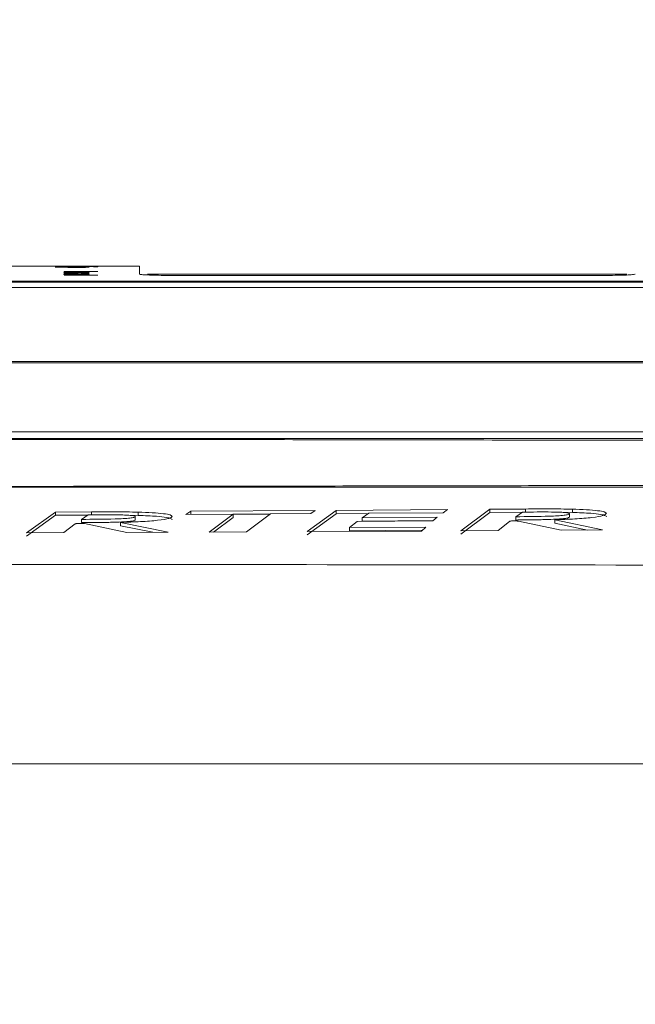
# Model space of a CAD drawing. Header units: millimetres. Extents: x 0 to 2100, y 0 to 1485.
# Tile 64 of 68: x 1469 to 1507, y 464 to 524. Entities that reach past the tile are written whole.
import ezdxf

# ---------------------------------------------------------------- set-up
doc = ezdxf.new("R2010")
doc.units = ezdxf.units.MM
doc.header["$LTSCALE"] = 5
doc.styles.add('SLDTEXTSTYLE1', font='TXT', dxfattribs={"width": 0.75})
doc.dimstyles.new('SLDDIMSTYLE0', dxfattribs={"dimtxt": 12.5, "dimasz": 15, "dimexe": 0, "dimexo": 0.0625, "dimgap": 3.125, "dimtad": 1, "dimdec": 0, "dimrnd": 1e-09, "dimzin": 12, "dimdsep": 46, "dimtxsty": 'SLDTEXTSTYLE1', "dimblk1": 'CLOSED', "dimblk2": 'CLOSED', "dimsah": 1, "dimcen": 0.09, "dimadec": 0, "dimazin": 3, "dimtfac": 1, "dimtofl": 0, "dimtmove": 0, "dimatfit": 3, "dimldrblk": 'CLOSED', "dimfxl": 1, "dimfrac": 2, "dimtolj": 1, "dimtzin": 12, "dimarcsym": 0})

# ---------------------------------------------------------------- blocks, each defined once
blk = doc.blocks.new('_CLOSED')
at = {"color": 0, "linetype": 'ByBlock', "lineweight": -2}
for p, q in [((-1, 0.166667), (0, 0)), ((-1, 0.166667), (-1, -0.166667)), ((0, 0), (-1, -0.166667)), ((0, 0), (-1, 0))]:
    blk.add_line(p, q, dxfattribs=at)
blk = doc.blocks.new('_D_1')
at = {"color": 7, "linetype": 'Continuous', "lineweight": 0}
for p, q in [((897.686, 330.317), (897.686, 573.492)), ((1601.982, 273.385), (1601.982, 573.492)), ((897.686, 568.492), (1601.982, 568.492))]:
    blk.add_line(p, q, dxfattribs=at)
at = {"color": 7, "linetype": 'Continuous', "lineweight": 0, "xscale": 15, "yscale": 15, "rotation": 180}
blk.add_blockref('_CLOSED', (897.686, 568.492), dxfattribs=at)
at = {"color": 7, "linetype": 'Continuous', "lineweight": 0, "xscale": 15, "yscale": 15}
blk.add_blockref('_CLOSED', (1601.982, 568.492), dxfattribs=at)
at = {"color": 7, "linetype": 'Continuous', "lineweight": 0, "insert": (1235.98, 584.606), "char_height": 12.5, "attachment_point": 1, "style": 'SLDTEXTSTYLE1'}
blk.add_mtext('704', dxfattribs=at)

msp = doc.modelspace()

# ---------------------------------------------------------------- linework, layer by layer
at = {"color": 7, "linetype": 'Continuous', "lineweight": 15}
for p, q in [((1476.105, 509.14), (1457.627, 509.14)), ((1476.105, 509.14), (1476.105, 508.645)), ((1472.993, 509.078), (1470.938, 509.078)), ((1470.938, 509.078), (1470.938, 509.074)), ((1470.938, 509.074), (1471.68, 509.074)), ((1473.309, 509.11), (1471.491, 509.11)), ((1471.491, 509.11), (1471.491, 509.107)), ((1471.491, 509.107), (1473.309, 509.107)), ((1472.993, 509.098), (1471.491, 509.098)), ((1471.491, 509.098), (1471.491, 509.095)), ((1471.491, 509.095), (1472.289, 509.095)), ((1471.491, 509.086), (1471.491, 509.083)), ((1472.993, 509.086), (1471.491, 509.086)), ((1471.491, 509.083), (1472.993, 509.083)), ((1473.546, 508.809), (1471.491, 508.809)), ((1471.491, 508.809), (1471.491, 508.768)), ((1471.491, 508.768), (1471.728, 508.768)), ((1471.491, 508.609), (1471.491, 508.599)), ((1473.546, 508.587), (1471.491, 508.587)), ((1471.491, 508.587), (1471.491, 508.576)), ((1471.491, 508.576), (1473.546, 508.576)), ((1471.702, 508.601), (1471.702, 508.631)), ((1471.728, 508.768), (1471.728, 508.8)), ((1471.728, 508.8), (1473.546, 508.8)), ((1471.889, 508.635), (1471.889, 508.653)), ((1472.202, 508.614), (1472.126, 508.614)), ((1472.143, 508.602), (1472.465, 508.602)), ((1472.202, 508.602), (1472.202, 508.614)), ((1472.315, 508.602), (1472.315, 508.639)), ((1472.439, 508.602), (1472.439, 508.614)), ((1472.501, 508.602), (1472.501, 508.614)), ((1472.754, 509.074), (1472.993, 509.074)), ((1472.782, 509.089), (1472.782, 509.092)), ((1472.783, 509.095), (1472.993, 509.095)), ((1472.783, 509.089), (1472.783, 509.095)), ((1472.993, 509.095), (1472.993, 509.098)), ((1472.993, 509.083), (1472.993, 509.086)), ((1472.993, 509.074), (1472.993, 509.078)), ((1473.546, 509.086), (1473.282, 509.086)), ((1473.282, 509.086), (1473.282, 509.083)), ((1473.282, 509.083), (1473.546, 509.083)), ((1473.546, 509.116), (1473.309, 509.116)), ((1473.309, 509.116), (1473.309, 509.11)), ((1473.309, 509.107), (1473.309, 509.11)), ((1473.309, 509.107), (1473.309, 509.101)), ((1473.309, 509.101), (1473.546, 509.101)), ((1473.546, 509.101), (1473.546, 509.116)), ((1473.546, 509.083), (1473.546, 509.086)), ((1473.546, 508.8), (1473.546, 508.809)), ((1473.546, 508.576), (1473.546, 508.587)), ((1506.076, 508.64), (1476.605, 508.64)), ((1478.105, 508.564), (1504.605, 508.564)), ((1394.067, 508.158), (1524.933, 508.158)), ((1524.296, 508.194), (1394.993, 508.194)), ((1395.204, 508.202), (1523.955, 508.202)), ((1524.933, 507.822), (1394.067, 507.822)), ((1388.823, 503.268), (1526.506, 503.268)), ((1526.506, 503.192), (1388.823, 503.192)), ((1388.183, 498.953), (1527.254, 498.953)), ((1470.952, 494.017), (1469.171, 492.74)), ((1473.157, 494.028), (1470.952, 494.017)), ((1470.952, 494.017), (1470.952, 493.816)), ((1473.157, 494.028), (1473.157, 493.827)), ((1476.032, 494.012), (1476.032, 493.811)), ((1479.266, 494.061), (1478.973, 493.873)), ((1486.918, 494.108), (1479.266, 494.061)), ((1479.266, 494.061), (1479.266, 493.86)), ((1488.21, 494.116), (1486.43, 492.811)), ((1486.643, 493.919), (1486.918, 494.108)), ((1495.059, 494.165), (1488.21, 494.116)), ((1488.21, 494.116), (1488.21, 493.916)), ((1494.792, 493.975), (1495.059, 494.165)), ((1497.654, 494.184), (1495.873, 492.861)), ((1499.86, 494.202), (1497.654, 494.184)), ((1497.654, 494.184), (1497.654, 493.984)), ((1499.249, 493.727), (1499.659, 494.012)), ((1499.86, 494.202), (1499.86, 494.001)), ((1502.005, 494.001), (1502.735, 493.993)), ((1502.735, 494.194), (1502.735, 493.993)), ((1469.171, 492.539), (1470.952, 493.816)), ((1470.952, 493.816), (1472.933, 493.826)), ((1472.547, 493.565), (1472.956, 493.841)), ((1472.547, 493.565), (1472.547, 493.364)), ((1475.375, 493.82), (1476.032, 493.811)), ((1475.846, 493.735), (1475.846, 493.534)), ((1478.973, 493.873), (1481.871, 493.89)), ((1481.871, 493.89), (1480.405, 492.783)), ((1480.673, 492.784), (1481.871, 493.689)), ((1481.871, 493.89), (1481.871, 493.689)), ((1481.871, 493.876), (1484.153, 493.89)), ((1482.703, 492.793), (1484.171, 493.904)), ((1484.171, 493.904), (1486.643, 493.919)), ((1486.43, 492.61), (1488.21, 493.916)), ((1488.21, 493.916), (1490.196, 493.93)), ((1489.027, 493.069), (1489.505, 493.444)), ((1489.505, 493.444), (1494.153, 493.474)), ((1489.803, 493.661), (1490.215, 493.943)), ((1494.423, 493.693), (1489.803, 493.661)), ((1489.803, 493.661), (1489.803, 493.46)), ((1489.803, 493.46), (1494.173, 493.49)), ((1490.215, 493.943), (1494.792, 493.975)), ((1494.153, 493.474), (1494.423, 493.693)), ((1495.873, 492.659), (1497.654, 493.984)), ((1497.654, 493.984), (1499.641, 493.999)), ((1498.173, 492.874), (1498.867, 493.442)), ((1499.249, 493.727), (1499.249, 493.526)), ((1499.43, 493.457), (1502.038, 492.897)), ((1504.584, 492.914), (1501.653, 493.539)), ((1501.653, 493.539), (1501.653, 493.338)), ((1502.549, 493.911), (1502.549, 493.71)), ((1471.471, 492.748), (1472.164, 493.291)), ((1472.728, 493.303), (1475.335, 492.762)), ((1477.882, 492.773), (1474.951, 493.377)), ((1474.951, 493.377), (1474.951, 493.176)), ((1474.951, 493.176), (1476.925, 492.769)), ((1480.405, 492.783), (1482.703, 492.793)), ((1486.43, 492.811), (1493.456, 492.847)), ((1493.723, 493.096), (1489.027, 493.069)), ((1489.027, 493.069), (1489.027, 492.868)), ((1489.027, 492.868), (1493.506, 492.894)), ((1493.456, 492.847), (1493.723, 493.096)), ((1495.873, 492.861), (1498.173, 492.874)), ((1501.653, 493.338), (1503.668, 492.908)), ((1502.038, 492.897), (1504.584, 492.914)), ((1469.171, 492.74), (1471.471, 492.748)), ((1475.335, 492.762), (1477.882, 492.773)), ((1153.154, 478.54), (1539.989, 478.54))]:
    msp.add_line(p, q, dxfattribs=at)
at = {"color": 8, "linetype": 'Continuous', "lineweight": 15}
msp.add_line((1472.353, 508.602), (1472.353, 508.631), dxfattribs=at)
at = {"color": 7, "linetype": 'Continuous', "lineweight": 15}
for centre, major_axis, ratio, start_param, end_param in [((1474.534, -147.54), (0, 656.68), 0.1, 0.037926, 0.038328), ((1470.031, -147.54), (0, 656.68), 0.1, 6.244898, 6.245299), ((1475.103, -147.54), (0, 656.68), 0.1, 0.038569, 0.03897), ((1450.051, -147.54), (1822.287, 0), 0.36036, 1.55823, 1.558356)]:
    msp.add_ellipse(centre, major_axis=major_axis, ratio=ratio, start_param=start_param, end_param=end_param, dxfattribs=at)
for points, knots in [([(1471.68, 509.074), (1471.626, 509.074), (1471.536, 509.073), (1471.472, 509.07), (1471.467, 509.069), (1471.465, 509.069)], [0, 0, 0, 0, 0.460322, 0.76658, 1, 1, 1, 1]), ([(1471.465, 509.069), (1471.473, 509.068), (1471.49, 509.065), (1471.611, 509.063), (1471.802, 509.06), (1472.027, 509.059), (1472.188, 509.059), (1472.253, 509.059)], [0, 0, 0, 0, 0.193714, 0.388259, 0.574988, 0.827024, 1, 1, 1, 1]), ([(1472.242, 508.762), (1472.111, 508.761), (1471.908, 508.761), (1471.672, 508.756), (1471.537, 508.75), (1471.472, 508.744), (1471.467, 508.74), (1471.465, 508.738)], [0, 0, 0, 0, 0.331209, 0.512032, 0.69306, 0.873458, 1, 1, 1, 1]), ([(1471.465, 508.738), (1471.477, 508.735), (1471.497, 508.728), (1471.64, 508.721), (1471.828, 508.716), (1472.047, 508.714), (1472.197, 508.714), (1472.263, 508.714)], [0, 0, 0, 0, 0.259, 0.439855, 0.62151, 0.833087, 1, 1, 1, 1]), ([(1472.236, 508.706), (1472.103, 508.706), (1471.899, 508.705), (1471.663, 508.7), (1471.532, 508.694), (1471.472, 508.687), (1471.467, 508.683), (1471.465, 508.681)], [0, 0, 0, 0, 0.34023, 0.521818, 0.70385, 0.879143, 1, 1, 1, 1]), ([(1471.465, 508.681), (1471.471, 508.678), (1471.483, 508.673), (1471.589, 508.666), (1471.736, 508.661), (1471.889, 508.659), (1471.985, 508.658), (1472.018, 508.658)], [0, 0, 0, 0, 0.252729, 0.463246, 0.673689, 0.890379, 1, 1, 1, 1]), ([(1471.889, 508.653), (1471.839, 508.653), (1471.737, 508.652), (1471.61, 508.649), (1471.517, 508.645), (1471.471, 508.639), (1471.467, 508.636), (1471.465, 508.634)], [0, 0, 0, 0, 0.205858, 0.414397, 0.590269, 0.811141, 1, 1, 1, 1]), ([(1471.465, 508.634), (1471.467, 508.632), (1471.474, 508.627), (1471.547, 508.619), (1471.636, 508.615), (1471.676, 508.613)], [0, 0, 0, 0, 0.255182, 0.665077, 1, 1, 1, 1]), ([(1471.676, 508.613), (1471.659, 508.612), (1471.626, 508.612), (1471.561, 508.611), (1471.519, 508.61), (1471.491, 508.609)], [0, 0, 0, 0, 0.252084, 0.504549, 1, 1, 1, 1]), ([(1471.491, 508.599), (1471.543, 508.6), (1471.648, 508.601), (1471.87, 508.602), (1472.035, 508.602), (1472.143, 508.602)], [0, 0, 0, 0, 0.253808, 0.507645, 1, 1, 1, 1]), ([(1471.702, 509.069), (1471.706, 509.069), (1471.714, 509.071), (1471.776, 509.072), (1471.866, 509.073), (1472.018, 509.074), (1472.145, 509.074), (1472.23, 509.074)], [0, 0, 0, 0, 0.162489, 0.326151, 0.47938, 0.654951, 1, 1, 1, 1]), ([(1472.249, 509.063), (1472.16, 509.063), (1472.023, 509.063), (1471.853, 509.064), (1471.761, 509.066), (1471.709, 509.067), (1471.704, 509.068), (1471.702, 509.069)], [0, 0, 0, 0, 0.353968, 0.542564, 0.732184, 0.878085, 1, 1, 1, 1]), ([(1471.702, 508.738), (1471.706, 508.74), (1471.714, 508.743), (1471.791, 508.747), (1471.906, 508.751), (1472.062, 508.753), (1472.181, 508.753), (1472.243, 508.753)], [0, 0, 0, 0, 0.185302, 0.372235, 0.540715, 0.758673, 1, 1, 1, 1]), ([(1472.25, 508.723), (1472.163, 508.723), (1472.026, 508.724), (1471.858, 508.727), (1471.759, 508.73), (1471.709, 508.734), (1471.704, 508.737), (1471.702, 508.738)], [0, 0, 0, 0, 0.336282, 0.520842, 0.706406, 0.88173, 1, 1, 1, 1]), ([(1471.702, 508.682), (1471.706, 508.683), (1471.713, 508.687), (1471.776, 508.691), (1471.864, 508.694), (1472.022, 508.696), (1472.153, 508.696), (1472.243, 508.697)], [0, 0, 0, 0, 0.1806881, 0.3347849, 0.4884429, 0.6484646, 1, 1, 1, 1]), ([(1472.044, 508.668), (1471.988, 508.668), (1471.897, 508.669), (1471.79, 508.672), (1471.728, 508.676), (1471.705, 508.679), (1471.702, 508.681), (1471.702, 508.682)], [0, 0, 0, 0, 0.307778, 0.504818, 0.702004, 0.906045, 1, 1, 1, 1]), ([(1471.702, 508.631), (1471.704, 508.633), (1471.708, 508.636), (1471.749, 508.64), (1471.799, 508.642), (1471.854, 508.643), (1471.888, 508.643), (1471.904, 508.643)], [0, 0, 0, 0, 0.35017, 0.545002, 0.740915, 0.876558, 1, 1, 1, 1]), ([(1471.918, 508.615), (1471.878, 508.616), (1471.798, 508.619), (1471.724, 508.624), (1471.704, 508.629), (1471.702, 508.631), (1471.702, 508.631)], [0, 0, 0, 0, 0.307636, 0.614848, 0.945163, 1, 1, 1, 1]), ([(1472.315, 508.639), (1472.289, 508.642), (1472.246, 508.646), (1472.118, 508.651), (1472.001, 508.653), (1471.922, 508.653), (1471.889, 508.653)], [0, 0, 0, 0, 0.3674162, 0.6013506, 0.8349284, 1, 1, 1, 1]), ([(1471.904, 508.643), (1471.925, 508.643), (1471.967, 508.642), (1472.021, 508.641), (1472.068, 508.639), (1472.102, 508.635), (1472.113, 508.631), (1472.12, 508.629)], [0, 0, 0, 0, 0.140485, 0.281876, 0.418985, 0.62465, 1, 1, 1, 1]), ([(1472.126, 508.614), (1472.108, 508.614), (1472.072, 508.614), (1472.001, 508.614), (1471.951, 508.615), (1471.918, 508.615)], [0, 0, 0, 0, 0.2523634, 0.5049223, 1, 1, 1, 1]), ([(1472.12, 508.629), (1472.125, 508.628), (1472.134, 508.625), (1472.156, 508.62), (1472.184, 508.616), (1472.202, 508.614)], [0, 0, 0, 0, 0.2504957, 0.5010375, 1, 1, 1, 1]), ([(1472.23, 509.074), (1472.313, 509.074), (1472.449, 509.074), (1472.623, 509.073), (1472.725, 509.072), (1472.776, 509.07), (1472.78, 509.069), (1472.782, 509.069)], [0, 0, 0, 0, 0.330199, 0.542097, 0.754933, 0.895358, 1, 1, 1, 1]), ([(1473.019, 508.681), (1473.01, 508.685), (1472.993, 508.691), (1472.877, 508.698), (1472.698, 508.703), (1472.473, 508.706), (1472.31, 508.706), (1472.236, 508.706)], [0, 0, 0, 0, 0.232242, 0.40552, 0.579943, 0.809741, 1, 1, 1, 1]), ([(1472.854, 508.754), (1472.813, 508.755), (1472.718, 508.759), (1472.502, 508.761), (1472.334, 508.762), (1472.242, 508.762)], [0, 0, 0, 0, 0.2486812, 0.5878679, 1, 1, 1, 1]), ([(1472.243, 508.753), (1472.328, 508.753), (1472.462, 508.752), (1472.628, 508.75), (1472.727, 508.746), (1472.776, 508.742), (1472.78, 508.739), (1472.782, 508.738)], [0, 0, 0, 0, 0.330322, 0.517027, 0.70453, 0.882519, 1, 1, 1, 1]), ([(1472.243, 508.697), (1472.325, 508.696), (1472.454, 508.696), (1472.618, 508.694), (1472.717, 508.69), (1472.773, 508.686), (1472.779, 508.683), (1472.782, 508.681)], [0, 0, 0, 0, 0.3197643, 0.5002242, 0.6819313, 0.8472481, 1, 1, 1, 1]), ([(1472.782, 509.069), (1472.778, 509.068), (1472.771, 509.067), (1472.709, 509.066), (1472.619, 509.064), (1472.464, 509.063), (1472.334, 509.063), (1472.249, 509.063)], [0, 0, 0, 0, 0.1558387, 0.3125748, 0.4688017, 0.6535028, 1, 1, 1, 1]), ([(1472.782, 508.738), (1472.778, 508.736), (1472.769, 508.733), (1472.694, 508.729), (1472.588, 508.726), (1472.437, 508.724), (1472.321, 508.723), (1472.25, 508.723)], [0, 0, 0, 0, 0.18542, 0.372295, 0.543203, 0.724845, 1, 1, 1, 1]), ([(1472.253, 509.059), (1472.371, 509.059), (1472.56, 509.059), (1472.798, 509.061), (1472.943, 509.064), (1473.011, 509.066), (1473.017, 509.068), (1473.019, 509.068)], [0, 0, 0, 0, 0.320353, 0.515068, 0.711339, 0.883509, 1, 1, 1, 1]), ([(1472.263, 508.714), (1472.371, 508.714), (1472.554, 508.715), (1472.784, 508.719), (1472.932, 508.725), (1473.01, 508.732), (1473.016, 508.736), (1473.019, 508.738)], [0, 0, 0, 0, 0.281077, 0.47429, 0.667957, 0.855338, 1, 1, 1, 1]), ([(1472.289, 509.095), (1472.314, 509.095), (1472.365, 509.095), (1472.466, 509.095), (1472.54, 509.094), (1472.59, 509.094)], [0, 0, 0, 0, 0.250681, 0.501469, 1, 1, 1, 1]), ([(1472.353, 508.631), (1472.351, 508.632), (1472.346, 508.633), (1472.338, 508.635), (1472.328, 508.637), (1472.32, 508.639), (1472.315, 508.639)], [0, 0, 0, 0, 0.24999, 0.499993, 0.749722, 1, 1, 1, 1]), ([(1472.439, 508.614), (1472.428, 508.615), (1472.406, 508.618), (1472.378, 508.624), (1472.363, 508.628), (1472.353, 508.631)], [0, 0, 0, 0, 0.2505098, 0.5009462, 1, 1, 1, 1]), ([(1472.501, 508.614), (1472.496, 508.614), (1472.485, 508.614), (1472.465, 508.614), (1472.45, 508.614), (1472.439, 508.614)], [0, 0, 0, 0, 0.250248, 0.50044, 1, 1, 1, 1]), ([(1472.465, 508.602), (1472.483, 508.602), (1472.521, 508.602), (1472.596, 508.602), (1472.652, 508.602), (1472.69, 508.602)], [0, 0, 0, 0, 0.2504491, 0.5009126, 1, 1, 1, 1]), ([(1472.702, 508.616), (1472.686, 508.616), (1472.652, 508.615), (1472.58, 508.614), (1472.529, 508.614), (1472.501, 508.614)], [0, 0, 0, 0, 0.303155, 0.605087, 1, 1, 1, 1]), ([(1472.782, 508.681), (1472.778, 508.68), (1472.772, 508.677), (1472.715, 508.673), (1472.63, 508.67), (1472.558, 508.67), (1472.518, 508.669)], [0, 0, 0, 0, 0.281036, 0.503653, 0.726772, 1, 1, 1, 1]), ([(1472.545, 508.659), (1472.616, 508.66), (1472.744, 508.661), (1472.893, 508.666), (1472.983, 508.672), (1473.015, 508.677), (1473.018, 508.68), (1473.019, 508.681)], [0, 0, 0, 0, 0.265245, 0.473538, 0.682148, 0.892666, 1, 1, 1, 1]), ([(1472.545, 508.642), (1472.587, 508.641), (1472.654, 508.64), (1472.727, 508.638), (1472.777, 508.633), (1472.78, 508.63), (1472.782, 508.627)], [0, 0, 0, 0, 0.27236, 0.43973, 0.607769, 1, 1, 1, 1]), ([(1473.019, 508.625), (1473.012, 508.63), (1473.001, 508.637), (1472.901, 508.645), (1472.764, 508.65), (1472.64, 508.651), (1472.571, 508.652)], [0, 0, 0, 0, 0.388499, 0.573961, 0.761401, 1, 1, 1, 1]), ([(1472.59, 509.094), (1472.629, 509.094), (1472.694, 509.094), (1472.757, 509.093), (1472.779, 509.092), (1472.781, 509.092), (1472.782, 509.092)], [0, 0, 0, 0, 0.391865, 0.645028, 0.89997, 1, 1, 1, 1]), ([(1472.69, 508.602), (1472.734, 508.603), (1472.811, 508.604), (1472.91, 508.607), (1472.985, 508.613), (1473.016, 508.619), (1473.018, 508.624), (1473.019, 508.625)], [0, 0, 0, 0, 0.188941, 0.333058, 0.528762, 0.840464, 1, 1, 1, 1]), ([(1472.782, 508.627), (1472.781, 508.626), (1472.78, 508.624), (1472.766, 508.621), (1472.737, 508.618), (1472.708, 508.617), (1472.702, 508.616)], [0, 0, 0, 0, 0.253392, 0.5072, 0.90111, 1, 1, 1, 1]), ([(1472.782, 509.092), (1472.781, 509.091), (1472.778, 509.091), (1472.756, 509.09), (1472.73, 509.09), (1472.72, 509.089)], [0, 0, 0, 0, 0.253573, 0.705818, 1, 1, 1, 1]), ([(1473.019, 509.068), (1473.015, 509.069), (1473.006, 509.071), (1472.908, 509.073), (1472.808, 509.074), (1472.754, 509.074)], [0, 0, 0, 0, 0.311221, 0.626532, 1, 1, 1, 1]), ([(1473.019, 509.091), (1473.016, 509.092), (1473.009, 509.093), (1472.937, 509.094), (1472.848, 509.095), (1472.79, 509.095), (1472.783, 509.095)], [0, 0, 0, 0, 0.247117, 0.496204, 0.943281, 1, 1, 1, 1]), ([(1473.019, 508.738), (1473.017, 508.74), (1473.011, 508.744), (1472.96, 508.749), (1472.885, 508.753), (1472.854, 508.754)], [0, 0, 0, 0, 0.255819, 0.694783, 1, 1, 1, 1]), ([(1472.949, 509.088), (1472.958, 509.089), (1472.978, 509.089), (1473.01, 509.09), (1473.015, 509.091), (1473.019, 509.091)], [0, 0, 0, 0, 0.252189, 0.504732, 1, 1, 1, 1]), ([(1478.105, 508.564), (1477.88, 508.565), (1477.431, 508.567), (1476.832, 508.581), (1476.38, 508.602), (1476.139, 508.625), (1476.115, 508.639), (1476.105, 508.645)], [0, 0, 0, 0, 0.214469, 0.428935, 0.64349, 0.858221, 1, 1, 1, 1]), ([(1506.605, 508.645), (1506.583, 508.636), (1506.539, 508.619), (1506.193, 508.594), (1505.685, 508.576), (1505.123, 508.566), (1504.752, 508.565), (1504.605, 508.564)], [0, 0, 0, 0, 0.214906, 0.429815, 0.644659, 0.85934, 1, 1, 1, 1]), ([(1526.267, 498.365), (1523.964, 498.374), (1514.512, 498.41), (1499.605, 498.444), (1481.464, 498.473), (1466.789, 498.488), (1453.384, 498.497), (1441.287, 498.503), (1428.628, 498.508), (1415.813, 498.511), (1402.905, 498.513), (1389.925, 498.515), (1376.963, 498.515), (1364.01, 498.516), (1349.875, 498.516), (1334.541, 498.516), (1319.28, 498.516), (1305.257, 498.515), (1293.899, 498.514), (1283.861, 498.513), (1275.181, 498.512), (1266.447, 498.51), (1257.647, 498.507), (1248.809, 498.504), (1238.422, 498.499), (1226.562, 498.492), (1211.788, 498.479), (1195.667, 498.458), (1181.775, 498.429), (1166.917, 498.387), (1157.891, 498.353), (1151.119, 498.327)], [0, 0, 0, 0, 0.018698, 0.076722, 0.120366, 0.164078, 0.193287, 0.226093, 0.258993, 0.292262, 0.326231, 0.360346, 0.395101, 0.430013, 0.464941, 0.509825, 0.554716, 0.588481, 0.622311, 0.644932, 0.667586, 0.690361, 0.713198, 0.736379, 0.759604, 0.794909, 0.830308, 0.877753, 0.92528, 0.943938, 1, 1, 1, 1]), ([(1151.198, 498.54), (1160.222, 498.54), (1174.979, 498.54), (1195.712, 498.54), (1212.021, 498.54), (1227.234, 498.54), (1241.299, 498.54), (1255.481, 498.54), (1269.697, 498.54), (1283.742, 498.54), (1297.522, 498.54), (1311.048, 498.54), (1324.459, 498.54), (1337.784, 498.54), (1350.747, 498.54), (1363.4, 498.54), (1375.785, 498.54), (1388.266, 498.54), (1401.016, 498.54), (1414.06, 498.54), (1427.34, 498.54), (1440.626, 498.54), (1455.375, 498.54), (1471.524, 498.54), (1489.029, 498.54), (1506.4, 498.54), (1523.664, 498.54), (1535.135, 498.54), (1540.867, 498.54)], [0, 0, 0, 0, 0.071885, 0.117566, 0.163238, 0.198848, 0.234595, 0.270327, 0.305954, 0.341464, 0.376023, 0.410615, 0.445278, 0.479972, 0.514617, 0.546709, 0.578818, 0.610898, 0.642952, 0.676192, 0.709505, 0.74284, 0.776109, 0.820816, 0.865559, 0.910369, 0.95521, 1, 1, 1, 1]), ([(1540.921, 495.54), (1531.259, 495.54), (1516.762, 495.54), (1497.308, 495.54), (1481.782, 495.54), (1465.281, 495.54), (1450.676, 495.54), (1438.907, 495.54), (1430.002, 495.54), (1421.084, 495.54), (1409.874, 495.54), (1396.434, 495.54), (1381.977, 495.54), (1368.713, 495.54), (1352.549, 495.54), (1336.44, 495.54), (1320.219, 495.54), (1307.948, 495.54), (1295.519, 495.54), (1284.306, 495.54), (1274.399, 495.54), (1265.826, 495.54), (1257.236, 495.54), (1248.572, 495.54), (1239.882, 495.54), (1228.246, 495.54), (1213.484, 495.54), (1195.736, 495.54), (1174.828, 495.54), (1160.058, 495.54), (1151.172, 495.54)], [0, 0, 0, 0, 0.074561, 0.111867, 0.149195, 0.193045, 0.237009, 0.259256, 0.281501, 0.303892, 0.326282, 0.366008, 0.405911, 0.437411, 0.468926, 0.531966, 0.563413, 0.594887, 0.626517, 0.658257, 0.679634, 0.701011, 0.722628, 0.744247, 0.766435, 0.788625, 0.833253, 0.880686, 0.928212, 1, 1, 1, 1]), ([(1170.65, 495.688), (1173.088, 495.679), (1181.402, 495.65), (1195.79, 495.624), (1211.955, 495.601), (1226.42, 495.588), (1237.712, 495.581), (1247.732, 495.576), (1256.46, 495.573), (1265.278, 495.57), (1274.181, 495.568), (1283.228, 495.567), (1292.38, 495.566), (1301.621, 495.565), (1310.819, 495.564), (1323.066, 495.564), (1338.274, 495.564), (1354.443, 495.564), (1368.636, 495.564), (1380.808, 495.565), (1393.037, 495.566), (1405.356, 495.567), (1417.9, 495.569), (1430.631, 495.572), (1443.549, 495.577), (1456.558, 495.584), (1469.623, 495.594), (1483.223, 495.609), (1497.32, 495.631), (1516.785, 495.675), (1531.297, 495.731), (1540.976, 495.769)], [0, 0, 0, 0, 0.02076, 0.070793, 0.120902, 0.155011, 0.189199, 0.212257, 0.235358, 0.258772, 0.282254, 0.305879, 0.330529, 0.355182, 0.380009, 0.404839, 0.454822, 0.50483, 0.538207, 0.571592, 0.604474, 0.63751, 0.670649, 0.704487, 0.738451, 0.772988, 0.807749, 0.842562, 0.881875, 0.921217, 1, 1, 1, 1]), ([(1476.032, 494.012), (1475.561, 494.02), (1474.618, 494.035), (1473.645, 494.03), (1473.157, 494.028)], [0, 0, 0, 0, 0.4991, 1, 1, 1, 1]), ([(1478.126, 493.746), (1478.101, 493.777), (1478.051, 493.838), (1477.632, 493.918), (1476.922, 493.978), (1476.33, 494.001), (1476.032, 494.012)], [0, 0, 0, 0, 0.250965, 0.499353, 0.748279, 1, 1, 1, 1]), ([(1499.659, 494.012), (1500.265, 494.018), (1501.022, 494.025), (1501.896, 494.01), (1502.211, 493.992), (1502.391, 493.971), (1502.522, 493.946), (1502.538, 493.925), (1502.549, 493.911)], [0, 0, 0, 0, 0.501161, 0.62595, 0.750066, 0.812561, 0.8749, 1, 1, 1, 1]), ([(1502.735, 494.194), (1502.264, 494.201), (1501.32, 494.213), (1500.347, 494.206), (1499.86, 494.202)], [0, 0, 0, 0, 0.4991, 1, 1, 1, 1]), ([(1504.828, 493.928), (1504.803, 493.96), (1504.753, 494.022), (1504.334, 494.103), (1503.624, 494.162), (1503.032, 494.183), (1502.735, 494.194)], [0, 0, 0, 0, 0.250967, 0.499355, 0.74828, 1, 1, 1, 1]), ([(1475.846, 493.735), (1475.831, 493.719), (1475.807, 493.694), (1475.673, 493.663), (1475.477, 493.635), (1475.116, 493.609), (1474.118, 493.574), (1473.245, 493.569), (1472.547, 493.565)], [0, 0, 0, 0, 0.124851, 0.186675, 0.248868, 0.37324, 0.499188, 1, 1, 1, 1]), ([(1472.547, 493.364), (1472.91, 493.366), (1473.587, 493.37), (1474.464, 493.385), (1475.104, 493.407), (1475.51, 493.437), (1475.764, 493.477), (1475.835, 493.511), (1475.845, 493.531), (1475.846, 493.534)], [0, 0, 0, 0, 0.263108, 0.489278, 0.63805, 0.741435, 0.845487, 0.975804, 1, 1, 1, 1]), ([(1472.956, 493.841), (1473.562, 493.846), (1474.32, 493.851), (1475.193, 493.833), (1475.508, 493.815), (1475.688, 493.794), (1475.82, 493.77), (1475.836, 493.749), (1475.846, 493.735)], [0, 0, 0, 0, 0.501162, 0.625952, 0.750068, 0.812562, 0.874901, 1, 1, 1, 1]), ([(1474.951, 493.377), (1475.371, 493.392), (1476.211, 493.42), (1477.292, 493.504), (1478.01, 493.621), (1478.087, 493.704), (1478.126, 493.746)], [0, 0, 0, 0, 0.249475, 0.499322, 0.749308, 1, 1, 1, 1]), ([(1476.032, 493.811), (1476.433, 493.795), (1477.124, 493.767), (1477.806, 493.692), (1478.081, 493.617), (1478.113, 493.566), (1478.126, 493.545)], [0, 0, 0, 0, 0.339221, 0.584721, 0.829824, 1, 1, 1, 1]), ([(1499.43, 493.457), (1499.412, 493.46), (1499.375, 493.465), (1499.288, 493.471), (1499.189, 493.473), (1499.087, 493.471), (1498.994, 493.466), (1498.92, 493.458), (1498.88, 493.45), (1498.87, 493.444), (1498.867, 493.442)], [0, 0, 0, 0, 0.133686, 0.267395, 0.400569, 0.533252, 0.665902, 0.798981, 0.932774, 1, 1, 1, 1]), ([(1502.549, 493.911), (1502.533, 493.894), (1502.51, 493.869), (1502.375, 493.837), (1502.179, 493.807), (1501.819, 493.779), (1500.821, 493.74), (1499.947, 493.733), (1499.249, 493.727)], [0, 0, 0, 0, 0.124853, 0.186677, 0.248871, 0.373243, 0.499189, 1, 1, 1, 1]), ([(1499.249, 493.526), (1499.613, 493.53), (1500.29, 493.536), (1501.167, 493.553), (1501.806, 493.577), (1502.213, 493.609), (1502.467, 493.651), (1502.537, 493.686), (1502.547, 493.707), (1502.549, 493.71)], [0, 0, 0, 0, 0.263107, 0.489408, 0.638032, 0.741466, 0.845566, 0.976004, 1, 1, 1, 1]), ([(1501.653, 493.539), (1502.073, 493.555), (1502.914, 493.587), (1503.995, 493.677), (1504.712, 493.8), (1504.79, 493.885), (1504.828, 493.928)], [0, 0, 0, 0, 0.249476, 0.499323, 0.749307, 1, 1, 1, 1]), ([(1502.735, 493.993), (1503.136, 493.978), (1503.827, 493.952), (1504.509, 493.877), (1504.784, 493.801), (1504.815, 493.749), (1504.828, 493.727)], [0, 0, 0, 0, 0.339236, 0.584658, 0.829684, 1, 1, 1, 1]), ([(1472.728, 493.303), (1472.709, 493.306), (1472.672, 493.312), (1472.585, 493.317), (1472.486, 493.319), (1472.384, 493.318), (1472.291, 493.313), (1472.217, 493.306), (1472.177, 493.298), (1472.167, 493.292), (1472.164, 493.291)], [0, 0, 0, 0, 0.133734, 0.26749, 0.400745, 0.533521, 0.666233, 0.799318, 0.933053, 1, 1, 1, 1]), ([(1161.26, 490.788), (1172.37, 490.765), (1194.846, 490.717), (1228.976, 490.579), (1263.618, 490.471), (1298.348, 490.501), (1332.828, 490.652), (1369.213, 490.773), (1407.966, 490.799), (1449.009, 490.804), (1490.017, 490.784), (1517.205, 490.742), (1530.693, 490.721)], [0, 0, 0, 0, 0.09022, 0.18253, 0.277185, 0.371533, 0.464531, 0.557207, 0.667016, 0.779215, 0.890478, 1, 1, 1, 1])]:
    msp.add_open_spline(points, degree=3, knots=knots, dxfattribs=at)

# ---------------------------------------------------------------- dimensions: what is measured, and where the dimension line sits
at = {"color": 7, "linetype": 'Continuous', "lineweight": 0}
dim = msp.add_linear_dim(base=(1601.982, 568.492), p1=(897.686, 325.317), p2=(1601.982, 268.385), dimstyle='SLDDIMSTYLE0', dxfattribs=at)
dim.commit()
dim.dimension.update_dxf_attribs({"geometry": '_D_1', "text_midpoint": (1249.834, 568.492), "dimtype": 160})

doc.saveas('drawing.dxf')
